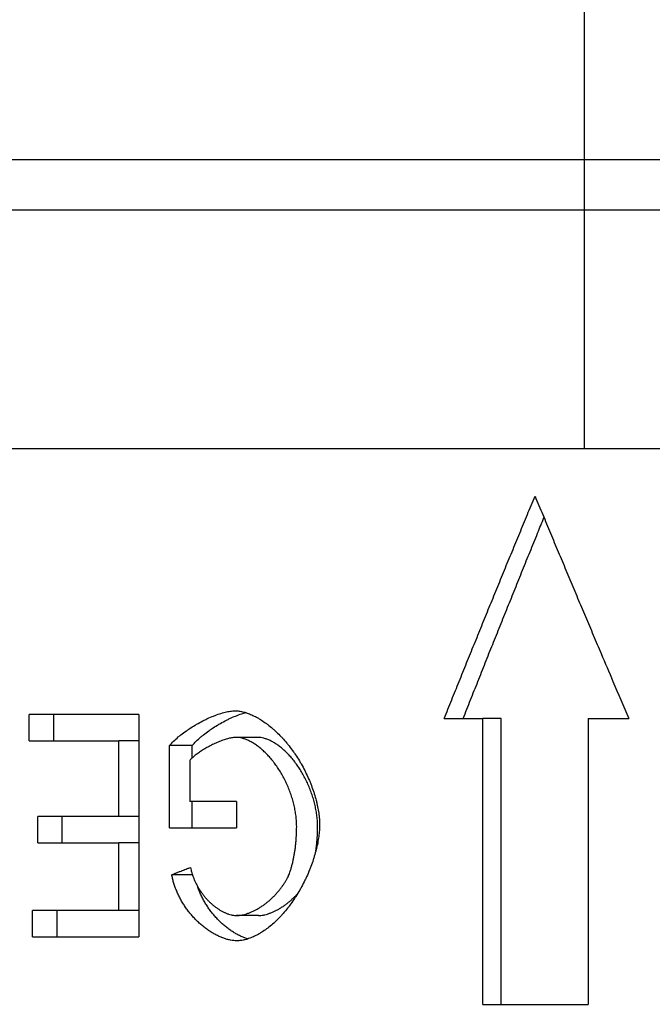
# Model space of a CAD drawing. Header units: millimetres. Extents: x 226749 to 325316, y -44191 to 40236.
# Tile 113 of 164: x 294122 to 294132, y 12167 to 12182. Entities that reach past the tile are written whole.
import ezdxf

# ---------------------------------------------------------------- set-up
doc = ezdxf.new("R2010")
doc.units = ezdxf.units.MM
doc.header["$LTSCALE"] = 100
doc.layers.add('K_URZĄDZENIA', color=4, linetype='Continuous')

# ---------------------------------------------------------------- blocks, each defined once
blk = doc.blocks.new('ZBIORNIK_RZUT')
at = {"layer": 'K_URZĄDZENIA'}
for p, q in [((149994.848, 96582.778), (149994.848, 96509.278)), ((149994.048, 96511.428), (149994.048, 96533.471)), ((150002.848, 96526.383), (150002.848, 96527.021)), ((150002.848, 96526.383), (150007.348, 96526.383)), ((150007.348, 96524.723), (150007.348, 96526.383)), ((150002.848, 96525.013), (150002.848, 96524.723)), ((150002.848, 96524.116), (150002.848, 96524.723)), ((150007.348, 96524.723), (150002.848, 96524.723)), ((150003.146, 96521.185), (150003.146, 96520.842)), ((150005.95, 96521.189), (150005.95, 96520.846)), ((150004.157, 96520.846), (150004.157, 96520.108)), ((150004.157, 96520.846), (150004.571, 96520.846)), ((150004.571, 96519.788), (150004.571, 96520.846)), ((150003.274, 96520.145), (150003.274, 96519.788)), ((150003.509, 96520.108), (150004.157, 96520.108)), ((150005.307, 96520.151), (150005.307, 96519.826)), ((150004.571, 96519.788), (150003.274, 96519.788)), ((150002.786, 96519.307), (150002.786, 96517.582)), ((150002.786, 96519.307), (150006.286, 96519.307)), ((150003.2, 96519.307), (150003.2, 96518.991)), ((150004.389, 96519.307), (150004.389, 96518.991)), ((150004.803, 96519.307), (150004.803, 96518.991)), ((150005.873, 96519.307), (150005.873, 96518.991)), ((150006.286, 96517.632), (150006.286, 96519.307)), ((150003.2, 96517.582), (150003.2, 96518.991)), ((150004.389, 96518.991), (150003.2, 96518.991)), ((150004.389, 96518.991), (150004.389, 96517.716)), ((150004.803, 96517.716), (150004.803, 96518.991)), ((150005.873, 96518.991), (150004.803, 96518.991)), ((150005.873, 96518.991), (150005.873, 96517.632)), ((150003.2, 96517.582), (150002.786, 96517.582)), ((150004.803, 96517.716), (150004.389, 96517.716)), ((150006.286, 96517.632), (150005.873, 96517.632))]:
    blk.add_line(p, q, dxfattribs=at)
for points, knots in [([(149999.348, 96525.545), (149999.445, 96525.586), (149999.542, 96525.626), (149999.639, 96525.667), (149999.736, 96525.707), (149999.834, 96525.747), (149999.931, 96525.788), (149999.979, 96525.808), (150000.028, 96525.829), (150000.077, 96525.849), (150000.174, 96525.89), (150000.271, 96525.93), (150000.368, 96525.971), (150000.417, 96525.991), (150000.466, 96526.012), (150000.514, 96526.032), (150000.611, 96526.073), (150000.709, 96526.114), (150000.806, 96526.155), (150000.854, 96526.175), (150000.903, 96526.196), (150000.952, 96526.216), (150001.049, 96526.257), (150001.146, 96526.298), (150001.243, 96526.339), (150001.292, 96526.36), (150001.341, 96526.38), (150001.389, 96526.401), (150001.486, 96526.442), (150001.584, 96526.483), (150001.681, 96526.524), (150001.729, 96526.545), (150001.778, 96526.565), (150001.827, 96526.586), (150001.973, 96526.648), (150002.118, 96526.71), (150002.264, 96526.772), (150002.459, 96526.855), (150002.653, 96526.938), (150002.848, 96527.021)], [0, 0, 0, 0, 0.0326093, 0.0326093, 0.0326093, 0.0652186, 0.0652186, 0.0652186, 0.0815233, 0.0815233, 0.0815233, 0.1141326, 0.1141326, 0.1141326, 0.1304373, 0.1304373, 0.1304373, 0.1630466, 0.1630466, 0.1630466, 0.1793513, 0.1793513, 0.1793513, 0.2119606, 0.2119606, 0.2119606, 0.2282653, 0.2282653, 0.2282653, 0.2608746, 0.2608746, 0.2608746, 0.2771793, 0.2771793, 0.2771793, 0.3260932, 0.3260932, 0.3260932, 0.3913119, 0.3913119, 0.3913119, 0.3913119]), ([(150002.848, 96524.414), (150002.75, 96524.453), (150002.653, 96524.491), (150002.556, 96524.53), (150002.459, 96524.568), (150002.361, 96524.607), (150002.264, 96524.646), (150002.216, 96524.665), (150002.167, 96524.685), (150002.118, 96524.704), (150002.021, 96524.743), (150001.924, 96524.782), (150001.827, 96524.82), (150001.778, 96524.84), (150001.729, 96524.859), (150001.681, 96524.879), (150001.584, 96524.918), (150001.486, 96524.957), (150001.389, 96524.996), (150001.341, 96525.015), (150001.292, 96525.035), (150001.243, 96525.054), (150001.146, 96525.094), (150001.049, 96525.133), (150000.952, 96525.172), (150000.903, 96525.192), (150000.854, 96525.211), (150000.806, 96525.231), (150000.709, 96525.27), (150000.611, 96525.309), (150000.514, 96525.349), (150000.466, 96525.368), (150000.417, 96525.388), (150000.368, 96525.408), (150000.271, 96525.447), (150000.174, 96525.487), (150000.077, 96525.526), (150000.028, 96525.546), (149999.979, 96525.566), (149999.931, 96525.586), (149999.849, 96525.619), (149999.767, 96525.652), (149999.685, 96525.686)], [0, 0, 0, 0, 0.0326093, 0.0326093, 0.0326093, 0.0652186, 0.0652186, 0.0652186, 0.0815233, 0.0815233, 0.0815233, 0.1141326, 0.1141326, 0.1141326, 0.1304373, 0.1304373, 0.1304373, 0.1630466, 0.1630466, 0.1630466, 0.1793513, 0.1793513, 0.1793513, 0.2119606, 0.2119606, 0.2119606, 0.2282653, 0.2282653, 0.2282653, 0.2608746, 0.2608746, 0.2608746, 0.2771793, 0.2771793, 0.2771793, 0.3097886, 0.3097886, 0.3097886, 0.3260932, 0.3260932, 0.3260932, 0.3535282, 0.3535282, 0.3535282, 0.3535282]), ([(150002.848, 96524.116), (150002.75, 96524.155), (150002.653, 96524.194), (150002.556, 96524.233), (150002.459, 96524.272), (150002.361, 96524.312), (150002.264, 96524.351), (150002.216, 96524.371), (150002.167, 96524.39), (150002.118, 96524.41), (150002.021, 96524.449), (150001.924, 96524.488), (150001.827, 96524.528), (150001.778, 96524.548), (150001.729, 96524.567), (150001.681, 96524.587), (150001.584, 96524.627), (150001.486, 96524.666), (150001.389, 96524.706), (150001.341, 96524.725), (150001.292, 96524.745), (150001.243, 96524.765), (150001.146, 96524.805), (150001.049, 96524.844), (150000.952, 96524.884), (150000.903, 96524.904), (150000.854, 96524.924), (150000.806, 96524.944), (150000.709, 96524.984), (150000.611, 96525.024), (150000.514, 96525.064), (150000.466, 96525.083), (150000.417, 96525.103), (150000.368, 96525.123), (150000.271, 96525.163), (150000.174, 96525.203), (150000.077, 96525.244), (150000.028, 96525.264), (149999.979, 96525.284), (149999.931, 96525.304), (149999.834, 96525.344), (149999.736, 96525.384), (149999.639, 96525.424), (149999.542, 96525.465), (149999.445, 96525.505), (149999.348, 96525.545)], [0, 0, 0, 0, 0.0326093, 0.0326093, 0.0326093, 0.0652186, 0.0652186, 0.0652186, 0.0815233, 0.0815233, 0.0815233, 0.1141326, 0.1141326, 0.1141326, 0.1304373, 0.1304373, 0.1304373, 0.1630466, 0.1630466, 0.1630466, 0.1793513, 0.1793513, 0.1793513, 0.2119606, 0.2119606, 0.2119606, 0.2282653, 0.2282653, 0.2282653, 0.2608746, 0.2608746, 0.2608746, 0.2771793, 0.2771793, 0.2771793, 0.3097886, 0.3097886, 0.3097886, 0.3260932, 0.3260932, 0.3260932, 0.3587026, 0.3587026, 0.3587026, 0.3913119, 0.3913119, 0.3913119, 0.3913119]), ([(150002.727, 96520.823), (150002.727, 96520.843), (150002.729, 96520.865), (150002.732, 96520.887), (150002.735, 96520.91), (150002.74, 96520.933), (150002.746, 96520.957), (150002.749, 96520.968), (150002.752, 96520.98), (150002.756, 96520.992), (150002.764, 96521.017), (150002.773, 96521.041), (150002.783, 96521.066), (150002.788, 96521.079), (150002.794, 96521.091), (150002.8, 96521.104), (150002.812, 96521.129), (150002.825, 96521.155), (150002.84, 96521.181), (150002.847, 96521.194), (150002.855, 96521.207), (150002.863, 96521.22), (150002.879, 96521.245), (150002.896, 96521.271), (150002.915, 96521.297), (150002.924, 96521.31), (150002.934, 96521.323), (150002.944, 96521.336), (150002.964, 96521.362), (150002.985, 96521.388), (150003.007, 96521.414), (150003.018, 96521.427), (150003.03, 96521.44), (150003.041, 96521.452), (150003.065, 96521.478), (150003.089, 96521.503), (150003.115, 96521.528), (150003.128, 96521.54), (150003.141, 96521.553), (150003.154, 96521.565), (150003.181, 96521.589), (150003.208, 96521.614), (150003.237, 96521.637), (150003.251, 96521.649), (150003.266, 96521.661), (150003.28, 96521.672), (150003.31, 96521.695), (150003.34, 96521.718), (150003.371, 96521.74), (150003.386, 96521.751), (150003.402, 96521.762), (150003.418, 96521.772), (150003.45, 96521.794), (150003.482, 96521.814), (150003.515, 96521.834), (150003.531, 96521.844), (150003.548, 96521.854), (150003.564, 96521.864), (150003.598, 96521.883), (150003.632, 96521.901), (150003.666, 96521.919), (150003.683, 96521.927), (150003.7, 96521.936), (150003.718, 96521.944), (150003.752, 96521.961), (150003.787, 96521.977), (150003.822, 96521.992), (150003.839, 96521.999), (150003.857, 96522.006), (150003.875, 96522.013), (150003.91, 96522.027), (150003.945, 96522.04), (150003.98, 96522.052), (150003.997, 96522.058), (150004.015, 96522.064), (150004.032, 96522.069), (150004.067, 96522.08), (150004.102, 96522.09), (150004.136, 96522.099), (150004.153, 96522.103), (150004.171, 96522.107), (150004.187, 96522.111), (150004.221, 96522.119), (150004.255, 96522.126), (150004.288, 96522.131), (150004.304, 96522.134), (150004.321, 96522.137), (150004.337, 96522.139), (150004.369, 96522.144), (150004.401, 96522.147), (150004.431, 96522.149), (150004.462, 96522.151), (150004.492, 96522.153), (150004.52, 96522.153)], [0, 0, 0, 0, 0.041667, 0.041667, 0.041667, 0.083333, 0.083333, 0.083333, 0.104167, 0.104167, 0.104167, 0.145833, 0.145833, 0.145833, 0.166667, 0.166667, 0.166667, 0.208333, 0.208333, 0.208333, 0.229167, 0.229167, 0.229167, 0.270833, 0.270833, 0.270833, 0.291667, 0.291667, 0.291667, 0.333333, 0.333333, 0.333333, 0.354167, 0.354167, 0.354167, 0.395833, 0.395833, 0.395833, 0.416667, 0.416667, 0.416667, 0.458333, 0.458333, 0.458333, 0.479167, 0.479167, 0.479167, 0.520833, 0.520833, 0.520833, 0.541667, 0.541667, 0.541667, 0.583333, 0.583333, 0.583333, 0.604167, 0.604167, 0.604167, 0.645833, 0.645833, 0.645833, 0.666667, 0.666667, 0.666667, 0.708333, 0.708333, 0.708333, 0.729167, 0.729167, 0.729167, 0.770833, 0.770833, 0.770833, 0.791667, 0.791667, 0.791667, 0.833333, 0.833333, 0.833333, 0.854167, 0.854167, 0.854167, 0.895833, 0.895833, 0.895833, 0.916667, 0.916667, 0.916667, 0.958333, 0.958333, 0.958333, 1, 1, 1, 1]), ([(150004.549, 96522.121), (150004.524, 96522.121), (150004.497, 96522.121), (150004.47, 96522.119), (150004.443, 96522.117), (150004.416, 96522.115), (150004.388, 96522.111), (150004.374, 96522.11), (150004.36, 96522.108), (150004.346, 96522.106), (150004.318, 96522.102), (150004.29, 96522.097), (150004.262, 96522.091), (150004.248, 96522.088), (150004.234, 96522.085), (150004.219, 96522.082), (150004.191, 96522.076), (150004.163, 96522.069), (150004.134, 96522.061), (150004.12, 96522.057), (150004.106, 96522.053), (150004.092, 96522.048), (150004.063, 96522.04), (150004.035, 96522.03), (150004.007, 96522.02), (150003.993, 96522.015), (150003.979, 96522.01), (150003.966, 96522.004), (150003.938, 96521.994), (150003.911, 96521.982), (150003.883, 96521.97), (150003.87, 96521.964), (150003.857, 96521.958), (150003.843, 96521.952), (150003.817, 96521.939), (150003.79, 96521.926), (150003.765, 96521.912), (150003.752, 96521.905), (150003.739, 96521.898), (150003.726, 96521.891), (150003.701, 96521.877), (150003.676, 96521.862), (150003.652, 96521.847), (150003.64, 96521.839), (150003.628, 96521.831), (150003.617, 96521.824), (150003.593, 96521.808), (150003.571, 96521.792), (150003.549, 96521.775), (150003.537, 96521.767), (150003.527, 96521.759), (150003.516, 96521.75), (150003.495, 96521.734), (150003.474, 96521.716), (150003.454, 96521.699), (150003.445, 96521.69), (150003.435, 96521.681), (150003.425, 96521.673), (150003.407, 96521.655), (150003.388, 96521.637), (150003.371, 96521.619), (150003.363, 96521.61), (150003.354, 96521.601), (150003.346, 96521.592), (150003.33, 96521.574), (150003.315, 96521.556), (150003.3, 96521.538), (150003.293, 96521.528), (150003.286, 96521.519), (150003.279, 96521.51), (150003.266, 96521.492), (150003.253, 96521.474), (150003.242, 96521.456), (150003.236, 96521.447), (150003.231, 96521.438), (150003.225, 96521.429), (150003.215, 96521.411), (150003.205, 96521.393), (150003.197, 96521.375), (150003.193, 96521.367), (150003.189, 96521.358), (150003.185, 96521.349), (150003.178, 96521.332), (150003.171, 96521.315), (150003.166, 96521.299), (150003.163, 96521.291), (150003.161, 96521.282), (150003.159, 96521.274), (150003.155, 96521.258), (150003.152, 96521.243), (150003.149, 96521.228), (150003.147, 96521.213), (150003.146, 96521.198), (150003.146, 96521.185)], [0, 0, 0, 0, 0.041667, 0.041667, 0.041667, 0.083333, 0.083333, 0.083333, 0.104167, 0.104167, 0.104167, 0.145833, 0.145833, 0.145833, 0.166667, 0.166667, 0.166667, 0.208333, 0.208333, 0.208333, 0.229167, 0.229167, 0.229167, 0.270833, 0.270833, 0.270833, 0.291667, 0.291667, 0.291667, 0.333333, 0.333333, 0.333333, 0.354167, 0.354167, 0.354167, 0.395833, 0.395833, 0.395833, 0.416667, 0.416667, 0.416667, 0.458333, 0.458333, 0.458333, 0.479167, 0.479167, 0.479167, 0.520833, 0.520833, 0.520833, 0.541667, 0.541667, 0.541667, 0.583333, 0.583333, 0.583333, 0.604167, 0.604167, 0.604167, 0.645833, 0.645833, 0.645833, 0.666667, 0.666667, 0.666667, 0.708333, 0.708333, 0.708333, 0.729167, 0.729167, 0.729167, 0.770833, 0.770833, 0.770833, 0.791667, 0.791667, 0.791667, 0.833333, 0.833333, 0.833333, 0.854167, 0.854167, 0.854167, 0.895833, 0.895833, 0.895833, 0.916667, 0.916667, 0.916667, 0.958333, 0.958333, 0.958333, 1, 1, 1, 1]), ([(150004.52, 96522.153), (150004.549, 96522.153), (150004.578, 96522.151), (150004.609, 96522.149), (150004.64, 96522.147), (150004.672, 96522.144), (150004.705, 96522.139), (150004.721, 96522.137), (150004.737, 96522.134), (150004.754, 96522.132), (150004.788, 96522.126), (150004.822, 96522.12), (150004.857, 96522.112), (150004.874, 96522.108), (150004.892, 96522.104), (150004.909, 96522.1), (150004.944, 96522.091), (150004.98, 96522.081), (150005.016, 96522.07), (150005.034, 96522.065), (150005.052, 96522.059), (150005.07, 96522.054), (150005.106, 96522.042), (150005.142, 96522.029), (150005.178, 96522.016), (150005.196, 96522.009), (150005.214, 96522.002), (150005.232, 96521.995), (150005.268, 96521.98), (150005.304, 96521.965), (150005.34, 96521.948), (150005.358, 96521.94), (150005.375, 96521.932), (150005.393, 96521.923), (150005.428, 96521.906), (150005.463, 96521.888), (150005.497, 96521.87), (150005.515, 96521.86), (150005.532, 96521.851), (150005.549, 96521.841), (150005.582, 96521.822), (150005.616, 96521.802), (150005.648, 96521.781), (150005.664, 96521.771), (150005.681, 96521.76), (150005.696, 96521.749), (150005.728, 96521.728), (150005.759, 96521.706), (150005.789, 96521.684), (150005.804, 96521.672), (150005.819, 96521.661), (150005.834, 96521.649), (150005.863, 96521.626), (150005.891, 96521.603), (150005.918, 96521.579), (150005.932, 96521.567), (150005.945, 96521.555), (150005.958, 96521.543), (150005.984, 96521.519), (150006.009, 96521.494), (150006.033, 96521.47), (150006.045, 96521.457), (150006.056, 96521.445), (150006.068, 96521.432), (150006.09, 96521.407), (150006.112, 96521.382), (150006.132, 96521.356), (150006.142, 96521.344), (150006.152, 96521.331), (150006.161, 96521.318), (150006.18, 96521.293), (150006.197, 96521.268), (150006.213, 96521.242), (150006.221, 96521.229), (150006.229, 96521.217), (150006.236, 96521.204), (150006.251, 96521.179), (150006.264, 96521.154), (150006.276, 96521.129), (150006.282, 96521.116), (150006.288, 96521.104), (150006.293, 96521.091), (150006.303, 96521.067), (150006.312, 96521.042), (150006.32, 96521.018), (150006.323, 96521.006), (150006.327, 96520.994), (150006.33, 96520.983), (150006.336, 96520.959), (150006.34, 96520.936), (150006.343, 96520.913), (150006.346, 96520.891), (150006.348, 96520.869), (150006.348, 96520.848)], [0, 0, 0, 0, 0.041667, 0.041667, 0.041667, 0.083333, 0.083333, 0.083333, 0.104167, 0.104167, 0.104167, 0.145833, 0.145833, 0.145833, 0.166667, 0.166667, 0.166667, 0.208333, 0.208333, 0.208333, 0.229167, 0.229167, 0.229167, 0.270833, 0.270833, 0.270833, 0.291667, 0.291667, 0.291667, 0.333333, 0.333333, 0.333333, 0.354167, 0.354167, 0.354167, 0.395833, 0.395833, 0.395833, 0.416667, 0.416667, 0.416667, 0.458333, 0.458333, 0.458333, 0.479167, 0.479167, 0.479167, 0.520833, 0.520833, 0.520833, 0.541667, 0.541667, 0.541667, 0.583333, 0.583333, 0.583333, 0.604167, 0.604167, 0.604167, 0.645833, 0.645833, 0.645833, 0.666667, 0.666667, 0.666667, 0.708333, 0.708333, 0.708333, 0.729167, 0.729167, 0.729167, 0.770833, 0.770833, 0.770833, 0.791667, 0.791667, 0.791667, 0.833333, 0.833333, 0.833333, 0.854167, 0.854167, 0.854167, 0.895833, 0.895833, 0.895833, 0.916667, 0.916667, 0.916667, 0.958333, 0.958333, 0.958333, 1, 1, 1, 1]), ([(150004.929, 96522.095), (150004.915, 96522.097), (150004.9, 96522.099), (150004.886, 96522.101), (150004.876, 96522.102), (150004.866, 96522.103), (150004.856, 96522.104), (150004.836, 96522.106), (150004.816, 96522.109), (150004.796, 96522.11), (150004.786, 96522.111), (150004.776, 96522.112), (150004.766, 96522.113), (150004.736, 96522.115), (150004.705, 96522.117), (150004.674, 96522.119), (150004.633, 96522.12), (150004.592, 96522.121), (150004.549, 96522.121)], [0.4801606, 0.4801606, 0.4801606, 0.4801606, 0.5416667, 0.5416667, 0.5416667, 0.5833333, 0.5833333, 0.5833333, 0.6666667, 0.6666667, 0.6666667, 0.7083333, 0.7083333, 0.7083333, 0.8333333, 0.8333333, 0.8333333, 1, 1, 1, 1]), ([(150004.549, 96521.792), (150004.524, 96521.792), (150004.497, 96521.791), (150004.47, 96521.789), (150004.443, 96521.787), (150004.416, 96521.785), (150004.388, 96521.782), (150004.374, 96521.78), (150004.36, 96521.778), (150004.346, 96521.776), (150004.318, 96521.772), (150004.29, 96521.767), (150004.262, 96521.761), (150004.248, 96521.758), (150004.234, 96521.755), (150004.219, 96521.752), (150004.191, 96521.745), (150004.163, 96521.738), (150004.134, 96521.73), (150004.12, 96521.726), (150004.106, 96521.722), (150004.092, 96521.717), (150004.063, 96521.709), (150004.035, 96521.699), (150004.007, 96521.689), (150003.993, 96521.684), (150003.979, 96521.679), (150003.966, 96521.673), (150003.938, 96521.662), (150003.911, 96521.651), (150003.883, 96521.638), (150003.87, 96521.632), (150003.857, 96521.626), (150003.843, 96521.62), (150003.817, 96521.607), (150003.79, 96521.594), (150003.765, 96521.58), (150003.752, 96521.573), (150003.739, 96521.566), (150003.726, 96521.558), (150003.701, 96521.544), (150003.676, 96521.529), (150003.652, 96521.513), (150003.64, 96521.506), (150003.628, 96521.498), (150003.617, 96521.49), (150003.593, 96521.474), (150003.571, 96521.458), (150003.549, 96521.441), (150003.537, 96521.432), (150003.527, 96521.424), (150003.516, 96521.415), (150003.495, 96521.398), (150003.474, 96521.381), (150003.454, 96521.363), (150003.445, 96521.355), (150003.435, 96521.346), (150003.425, 96521.337), (150003.407, 96521.319), (150003.388, 96521.301), (150003.371, 96521.282), (150003.363, 96521.273), (150003.354, 96521.264), (150003.346, 96521.255), (150003.33, 96521.237), (150003.315, 96521.218), (150003.3, 96521.2), (150003.293, 96521.19), (150003.286, 96521.181), (150003.279, 96521.172), (150003.266, 96521.154), (150003.253, 96521.135), (150003.242, 96521.117), (150003.236, 96521.108), (150003.231, 96521.098), (150003.225, 96521.089), (150003.215, 96521.071), (150003.205, 96521.053), (150003.197, 96521.035), (150003.193, 96521.027), (150003.189, 96521.018), (150003.185, 96521.009), (150003.178, 96520.992), (150003.171, 96520.974), (150003.166, 96520.958), (150003.163, 96520.949), (150003.161, 96520.941), (150003.159, 96520.933), (150003.155, 96520.917), (150003.152, 96520.901), (150003.149, 96520.886), (150003.147, 96520.871), (150003.146, 96520.856), (150003.146, 96520.842)], [0, 0, 0, 0, 0.041667, 0.041667, 0.041667, 0.083333, 0.083333, 0.083333, 0.104167, 0.104167, 0.104167, 0.145833, 0.145833, 0.145833, 0.166667, 0.166667, 0.166667, 0.208333, 0.208333, 0.208333, 0.229167, 0.229167, 0.229167, 0.270833, 0.270833, 0.270833, 0.291667, 0.291667, 0.291667, 0.333333, 0.333333, 0.333333, 0.354167, 0.354167, 0.354167, 0.395833, 0.395833, 0.395833, 0.416667, 0.416667, 0.416667, 0.458333, 0.458333, 0.458333, 0.479167, 0.479167, 0.479167, 0.520833, 0.520833, 0.520833, 0.541667, 0.541667, 0.541667, 0.583333, 0.583333, 0.583333, 0.604167, 0.604167, 0.604167, 0.645833, 0.645833, 0.645833, 0.666667, 0.666667, 0.666667, 0.708333, 0.708333, 0.708333, 0.729167, 0.729167, 0.729167, 0.770833, 0.770833, 0.770833, 0.791667, 0.791667, 0.791667, 0.833333, 0.833333, 0.833333, 0.854167, 0.854167, 0.854167, 0.895833, 0.895833, 0.895833, 0.916667, 0.916667, 0.916667, 0.958333, 0.958333, 0.958333, 1, 1, 1, 1]), ([(150005.254, 96521.692), (150005.236, 96521.697), (150005.217, 96521.702), (150005.199, 96521.707), (150005.181, 96521.713), (150005.162, 96521.717), (150005.144, 96521.722), (150005.134, 96521.724), (150005.125, 96521.727), (150005.116, 96521.729), (150005.097, 96521.733), (150005.078, 96521.737), (150005.059, 96521.741), (150005.05, 96521.743), (150005.04, 96521.745), (150005.031, 96521.747), (150005.012, 96521.751), (150004.993, 96521.754), (150004.973, 96521.758), (150004.964, 96521.759), (150004.954, 96521.761), (150004.944, 96521.762), (150004.925, 96521.765), (150004.905, 96521.768), (150004.886, 96521.771), (150004.876, 96521.772), (150004.866, 96521.773), (150004.856, 96521.774), (150004.836, 96521.777), (150004.816, 96521.779), (150004.796, 96521.78), (150004.786, 96521.781), (150004.776, 96521.782), (150004.766, 96521.783), (150004.736, 96521.786), (150004.705, 96521.787), (150004.674, 96521.789), (150004.633, 96521.791), (150004.592, 96521.792), (150004.549, 96521.792)], [0, 0, 0, 0, 0.083333, 0.083333, 0.083333, 0.166667, 0.166667, 0.166667, 0.208333, 0.208333, 0.208333, 0.291667, 0.291667, 0.291667, 0.333333, 0.333333, 0.333333, 0.416667, 0.416667, 0.416667, 0.458333, 0.458333, 0.458333, 0.541667, 0.541667, 0.541667, 0.583333, 0.583333, 0.583333, 0.666667, 0.666667, 0.666667, 0.708333, 0.708333, 0.708333, 0.833333, 0.833333, 0.833333, 1, 1, 1, 1]), ([(150005.95, 96521.189), (150005.95, 96521.201), (150005.949, 96521.214), (150005.948, 96521.228), (150005.947, 96521.241), (150005.945, 96521.255), (150005.942, 96521.269), (150005.941, 96521.275), (150005.939, 96521.282), (150005.938, 96521.29), (150005.935, 96521.304), (150005.931, 96521.318), (150005.926, 96521.333), (150005.924, 96521.34), (150005.922, 96521.347), (150005.919, 96521.354), (150005.914, 96521.369), (150005.909, 96521.384), (150005.903, 96521.399), (150005.9, 96521.406), (150005.897, 96521.414), (150005.893, 96521.421), (150005.887, 96521.436), (150005.879, 96521.451), (150005.872, 96521.466), (150005.868, 96521.473), (150005.864, 96521.481), (150005.86, 96521.488), (150005.852, 96521.503), (150005.843, 96521.518), (150005.834, 96521.533), (150005.83, 96521.54), (150005.825, 96521.548), (150005.82, 96521.555), (150005.811, 96521.57), (150005.801, 96521.584), (150005.791, 96521.599), (150005.786, 96521.606), (150005.78, 96521.613), (150005.775, 96521.62), (150005.764, 96521.634), (150005.753, 96521.648), (150005.742, 96521.662), (150005.736, 96521.669), (150005.731, 96521.676), (150005.725, 96521.683), (150005.713, 96521.697), (150005.701, 96521.71), (150005.689, 96521.723), (150005.683, 96521.73), (150005.677, 96521.736), (150005.671, 96521.743), (150005.658, 96521.756), (150005.646, 96521.768), (150005.633, 96521.78), (150005.626, 96521.786), (150005.62, 96521.792), (150005.613, 96521.798), (150005.609, 96521.803), (150005.604, 96521.807), (150005.599, 96521.811)], [0, 0, 0, 0, 0.0416667, 0.0416667, 0.0416667, 0.0833333, 0.0833333, 0.0833333, 0.1041667, 0.1041667, 0.1041667, 0.1458333, 0.1458333, 0.1458333, 0.1666667, 0.1666667, 0.1666667, 0.2083333, 0.2083333, 0.2083333, 0.2291667, 0.2291667, 0.2291667, 0.2708333, 0.2708333, 0.2708333, 0.2916667, 0.2916667, 0.2916667, 0.3333333, 0.3333333, 0.3333333, 0.3541667, 0.3541667, 0.3541667, 0.3958333, 0.3958333, 0.3958333, 0.4166667, 0.4166667, 0.4166667, 0.4583333, 0.4583333, 0.4583333, 0.4791667, 0.4791667, 0.4791667, 0.5208333, 0.5208333, 0.5208333, 0.5416667, 0.5416667, 0.5416667, 0.5833333, 0.5833333, 0.5833333, 0.6041667, 0.6041667, 0.6041667, 0.6196385, 0.6196385, 0.6196385, 0.6196385]), ([(150005.95, 96520.846), (150005.95, 96520.859), (150005.949, 96520.872), (150005.948, 96520.886), (150005.947, 96520.899), (150005.945, 96520.913), (150005.942, 96520.927), (150005.941, 96520.934), (150005.939, 96520.941), (150005.938, 96520.948), (150005.935, 96520.963), (150005.931, 96520.977), (150005.926, 96520.992), (150005.924, 96520.999), (150005.922, 96521.007), (150005.919, 96521.014), (150005.914, 96521.029), (150005.909, 96521.044), (150005.903, 96521.059), (150005.9, 96521.067), (150005.897, 96521.074), (150005.893, 96521.082), (150005.887, 96521.097), (150005.879, 96521.112), (150005.872, 96521.127), (150005.868, 96521.135), (150005.864, 96521.142), (150005.86, 96521.15), (150005.852, 96521.165), (150005.843, 96521.18), (150005.834, 96521.195), (150005.83, 96521.202), (150005.825, 96521.21), (150005.82, 96521.217), (150005.811, 96521.232), (150005.801, 96521.247), (150005.791, 96521.262), (150005.786, 96521.269), (150005.78, 96521.276), (150005.775, 96521.283), (150005.764, 96521.298), (150005.753, 96521.312), (150005.742, 96521.326), (150005.736, 96521.333), (150005.731, 96521.34), (150005.725, 96521.347), (150005.713, 96521.361), (150005.701, 96521.375), (150005.689, 96521.388), (150005.683, 96521.395), (150005.677, 96521.401), (150005.671, 96521.408), (150005.658, 96521.421), (150005.646, 96521.433), (150005.633, 96521.446), (150005.626, 96521.452), (150005.62, 96521.458), (150005.613, 96521.464), (150005.6, 96521.476), (150005.587, 96521.488), (150005.574, 96521.499), (150005.568, 96521.505), (150005.561, 96521.511), (150005.554, 96521.516), (150005.541, 96521.527), (150005.528, 96521.537), (150005.514, 96521.548), (150005.508, 96521.553), (150005.501, 96521.558), (150005.494, 96521.562), (150005.481, 96521.572), (150005.468, 96521.581), (150005.454, 96521.59), (150005.448, 96521.595), (150005.441, 96521.599), (150005.435, 96521.603), (150005.421, 96521.611), (150005.408, 96521.619), (150005.395, 96521.627), (150005.389, 96521.63), (150005.383, 96521.634), (150005.376, 96521.637), (150005.364, 96521.644), (150005.351, 96521.651), (150005.339, 96521.657), (150005.333, 96521.66), (150005.327, 96521.663), (150005.321, 96521.665), (150005.309, 96521.671), (150005.297, 96521.676), (150005.286, 96521.68), (150005.275, 96521.684), (150005.264, 96521.688), (150005.254, 96521.692)], [0, 0, 0, 0, 0.041667, 0.041667, 0.041667, 0.083333, 0.083333, 0.083333, 0.104167, 0.104167, 0.104167, 0.145833, 0.145833, 0.145833, 0.166667, 0.166667, 0.166667, 0.208333, 0.208333, 0.208333, 0.229167, 0.229167, 0.229167, 0.270833, 0.270833, 0.270833, 0.291667, 0.291667, 0.291667, 0.333333, 0.333333, 0.333333, 0.354167, 0.354167, 0.354167, 0.395833, 0.395833, 0.395833, 0.416667, 0.416667, 0.416667, 0.458333, 0.458333, 0.458333, 0.479167, 0.479167, 0.479167, 0.520833, 0.520833, 0.520833, 0.541667, 0.541667, 0.541667, 0.583333, 0.583333, 0.583333, 0.604167, 0.604167, 0.604167, 0.645833, 0.645833, 0.645833, 0.666667, 0.666667, 0.666667, 0.708333, 0.708333, 0.708333, 0.729167, 0.729167, 0.729167, 0.770833, 0.770833, 0.770833, 0.791667, 0.791667, 0.791667, 0.833333, 0.833333, 0.833333, 0.854167, 0.854167, 0.854167, 0.895833, 0.895833, 0.895833, 0.916667, 0.916667, 0.916667, 0.958333, 0.958333, 0.958333, 1, 1, 1, 1]), ([(150003.274, 96520.145), (150003.252, 96520.165), (150003.229, 96520.186), (150003.206, 96520.21), (150003.184, 96520.233), (150003.161, 96520.257), (150003.139, 96520.283), (150003.128, 96520.296), (150003.117, 96520.31), (150003.106, 96520.323), (150003.085, 96520.351), (150003.063, 96520.379), (150003.042, 96520.408), (150003.032, 96520.423), (150003.022, 96520.438), (150003.012, 96520.453), (150002.991, 96520.483), (150002.972, 96520.514), (150002.953, 96520.545), (150002.943, 96520.561), (150002.934, 96520.576), (150002.925, 96520.592), (150002.907, 96520.624), (150002.89, 96520.656), (150002.874, 96520.688), (150002.866, 96520.704), (150002.858, 96520.72), (150002.85, 96520.736), (150002.835, 96520.768), (150002.821, 96520.799), (150002.809, 96520.831), (150002.802, 96520.846), (150002.796, 96520.862), (150002.791, 96520.877), (150002.779, 96520.908), (150002.769, 96520.938), (150002.761, 96520.968), (150002.759, 96520.975), (150002.757, 96520.982), (150002.755, 96520.989)], [0, 0, 0, 0, 0.0833333, 0.0833333, 0.0833333, 0.1666667, 0.1666667, 0.1666667, 0.2083333, 0.2083333, 0.2083333, 0.2916667, 0.2916667, 0.2916667, 0.3333333, 0.3333333, 0.3333333, 0.4166667, 0.4166667, 0.4166667, 0.4583333, 0.4583333, 0.4583333, 0.5416667, 0.5416667, 0.5416667, 0.5833333, 0.5833333, 0.5833333, 0.6666667, 0.6666667, 0.6666667, 0.7083333, 0.7083333, 0.7083333, 0.7916667, 0.7916667, 0.7916667, 0.811731, 0.811731, 0.811731, 0.811731]), ([(150006.319, 96521.021), (150006.318, 96521.019), (150006.318, 96521.017), (150006.317, 96521.015), (150006.314, 96521.006), (150006.311, 96520.997), (150006.308, 96520.988), (150006.301, 96520.97), (150006.294, 96520.952), (150006.286, 96520.933), (150006.282, 96520.924), (150006.278, 96520.915), (150006.273, 96520.906), (150006.264, 96520.887), (150006.255, 96520.869), (150006.245, 96520.85), (150006.24, 96520.841), (150006.234, 96520.832), (150006.229, 96520.822), (150006.218, 96520.804), (150006.206, 96520.786), (150006.194, 96520.767), (150006.188, 96520.758), (150006.182, 96520.749), (150006.175, 96520.74), (150006.163, 96520.722), (150006.149, 96520.704), (150006.135, 96520.686), (150006.128, 96520.677), (150006.121, 96520.668), (150006.113, 96520.659), (150006.099, 96520.642), (150006.084, 96520.625), (150006.068, 96520.608), (150006.06, 96520.599), (150006.052, 96520.591), (150006.044, 96520.582), (150006.028, 96520.566), (150006.011, 96520.549), (150005.994, 96520.533), (150005.985, 96520.525), (150005.976, 96520.518), (150005.967, 96520.51), (150005.95, 96520.494), (150005.932, 96520.479), (150005.913, 96520.464), (150005.904, 96520.457), (150005.895, 96520.45), (150005.885, 96520.443), (150005.866, 96520.428), (150005.847, 96520.414), (150005.828, 96520.401), (150005.818, 96520.394), (150005.808, 96520.388), (150005.798, 96520.381), (150005.779, 96520.369), (150005.759, 96520.356), (150005.738, 96520.344), (150005.728, 96520.339), (150005.718, 96520.333), (150005.708, 96520.327), (150005.688, 96520.316), (150005.667, 96520.305), (150005.646, 96520.295), (150005.636, 96520.29), (150005.626, 96520.285), (150005.615, 96520.28), (150005.595, 96520.271), (150005.574, 96520.262), (150005.553, 96520.253), (150005.542, 96520.249), (150005.532, 96520.245), (150005.522, 96520.241), (150005.509, 96520.237), (150005.496, 96520.232), (150005.483, 96520.228)], [0.1413833, 0.1413833, 0.1413833, 0.1413833, 0.1458333, 0.1458333, 0.1458333, 0.1666667, 0.1666667, 0.1666667, 0.2083333, 0.2083333, 0.2083333, 0.2291667, 0.2291667, 0.2291667, 0.2708333, 0.2708333, 0.2708333, 0.2916667, 0.2916667, 0.2916667, 0.3333333, 0.3333333, 0.3333333, 0.3541667, 0.3541667, 0.3541667, 0.3958333, 0.3958333, 0.3958333, 0.4166667, 0.4166667, 0.4166667, 0.4583333, 0.4583333, 0.4583333, 0.4791667, 0.4791667, 0.4791667, 0.5208333, 0.5208333, 0.5208333, 0.5416667, 0.5416667, 0.5416667, 0.5833333, 0.5833333, 0.5833333, 0.6041667, 0.6041667, 0.6041667, 0.6458333, 0.6458333, 0.6458333, 0.6666667, 0.6666667, 0.6666667, 0.7083333, 0.7083333, 0.7083333, 0.7291667, 0.7291667, 0.7291667, 0.7708333, 0.7708333, 0.7708333, 0.7916667, 0.7916667, 0.7916667, 0.8333333, 0.8333333, 0.8333333, 0.8541667, 0.8541667, 0.8541667, 0.8797004, 0.8797004, 0.8797004, 0.8797004]), ([(150003.146, 96520.842), (150003.146, 96520.824), (150003.148, 96520.804), (150003.151, 96520.783), (150003.154, 96520.763), (150003.158, 96520.741), (150003.164, 96520.718), (150003.167, 96520.707), (150003.17, 96520.696), (150003.173, 96520.684), (150003.18, 96520.661), (150003.188, 96520.637), (150003.197, 96520.613), (150003.202, 96520.601), (150003.206, 96520.589), (150003.211, 96520.577), (150003.221, 96520.552), (150003.232, 96520.528), (150003.243, 96520.503), (150003.249, 96520.491), (150003.254, 96520.479), (150003.26, 96520.467), (150003.272, 96520.443), (150003.285, 96520.419), (150003.298, 96520.395), (150003.304, 96520.384), (150003.31, 96520.372), (150003.317, 96520.361), (150003.33, 96520.338), (150003.343, 96520.316), (150003.357, 96520.295), (150003.364, 96520.284), (150003.37, 96520.274), (150003.377, 96520.264), (150003.391, 96520.244), (150003.404, 96520.225), (150003.417, 96520.208), (150003.424, 96520.199), (150003.43, 96520.191), (150003.437, 96520.183), (150003.45, 96520.167), (150003.462, 96520.152), (150003.474, 96520.14), (150003.487, 96520.127), (150003.498, 96520.116), (150003.509, 96520.108)], [0, 0, 0, 0, 0.083333, 0.083333, 0.083333, 0.166667, 0.166667, 0.166667, 0.208333, 0.208333, 0.208333, 0.291667, 0.291667, 0.291667, 0.333333, 0.333333, 0.333333, 0.416667, 0.416667, 0.416667, 0.458333, 0.458333, 0.458333, 0.541667, 0.541667, 0.541667, 0.583333, 0.583333, 0.583333, 0.666667, 0.666667, 0.666667, 0.708333, 0.708333, 0.708333, 0.791667, 0.791667, 0.791667, 0.833333, 0.833333, 0.833333, 0.916667, 0.916667, 0.916667, 1, 1, 1, 1]), ([(150005.192, 96520.119), (150005.207, 96520.122), (150005.222, 96520.126), (150005.237, 96520.13), (150005.252, 96520.134), (150005.267, 96520.138), (150005.283, 96520.143), (150005.29, 96520.145), (150005.298, 96520.147), (150005.305, 96520.15), (150005.321, 96520.155), (150005.336, 96520.161), (150005.351, 96520.166), (150005.359, 96520.169), (150005.366, 96520.172), (150005.374, 96520.175), (150005.389, 96520.182), (150005.404, 96520.188), (150005.419, 96520.195), (150005.427, 96520.199), (150005.434, 96520.203), (150005.442, 96520.206), (150005.457, 96520.214), (150005.472, 96520.221), (150005.487, 96520.23), (150005.494, 96520.234), (150005.501, 96520.238), (150005.509, 96520.242), (150005.523, 96520.251), (150005.538, 96520.26), (150005.552, 96520.269), (150005.559, 96520.273), (150005.566, 96520.278), (150005.573, 96520.283), (150005.587, 96520.292), (150005.601, 96520.302), (150005.615, 96520.313), (150005.621, 96520.318), (150005.628, 96520.323), (150005.635, 96520.328), (150005.648, 96520.339), (150005.661, 96520.35), (150005.674, 96520.361), (150005.68, 96520.366), (150005.686, 96520.372), (150005.693, 96520.378), (150005.705, 96520.389), (150005.717, 96520.401), (150005.729, 96520.413), (150005.735, 96520.419), (150005.74, 96520.425), (150005.746, 96520.431), (150005.757, 96520.443), (150005.768, 96520.455), (150005.779, 96520.468), (150005.784, 96520.474), (150005.79, 96520.48), (150005.795, 96520.487), (150005.805, 96520.499), (150005.815, 96520.512), (150005.824, 96520.525), (150005.829, 96520.532), (150005.833, 96520.538), (150005.838, 96520.545), (150005.847, 96520.558), (150005.855, 96520.571), (150005.863, 96520.584), (150005.867, 96520.591), (150005.871, 96520.597), (150005.874, 96520.604), (150005.882, 96520.617), (150005.889, 96520.63), (150005.895, 96520.643), (150005.898, 96520.65), (150005.902, 96520.657), (150005.904, 96520.663), (150005.91, 96520.676), (150005.916, 96520.689), (150005.921, 96520.702), (150005.923, 96520.709), (150005.925, 96520.715), (150005.927, 96520.721), (150005.932, 96520.734), (150005.935, 96520.747), (150005.938, 96520.759), (150005.94, 96520.765), (150005.941, 96520.771), (150005.942, 96520.777), (150005.945, 96520.789), (150005.947, 96520.801), (150005.948, 96520.813), (150005.949, 96520.824), (150005.95, 96520.835), (150005.95, 96520.846)], [0, 0, 0, 0, 0.041667, 0.041667, 0.041667, 0.083333, 0.083333, 0.083333, 0.104167, 0.104167, 0.104167, 0.145833, 0.145833, 0.145833, 0.166667, 0.166667, 0.166667, 0.208333, 0.208333, 0.208333, 0.229167, 0.229167, 0.229167, 0.270833, 0.270833, 0.270833, 0.291667, 0.291667, 0.291667, 0.333333, 0.333333, 0.333333, 0.354167, 0.354167, 0.354167, 0.395833, 0.395833, 0.395833, 0.416667, 0.416667, 0.416667, 0.458333, 0.458333, 0.458333, 0.479167, 0.479167, 0.479167, 0.520833, 0.520833, 0.520833, 0.541667, 0.541667, 0.541667, 0.583333, 0.583333, 0.583333, 0.604167, 0.604167, 0.604167, 0.645833, 0.645833, 0.645833, 0.666667, 0.666667, 0.666667, 0.708333, 0.708333, 0.708333, 0.729167, 0.729167, 0.729167, 0.770833, 0.770833, 0.770833, 0.791667, 0.791667, 0.791667, 0.833333, 0.833333, 0.833333, 0.854167, 0.854167, 0.854167, 0.895833, 0.895833, 0.895833, 0.916667, 0.916667, 0.916667, 0.958333, 0.958333, 0.958333, 1, 1, 1, 1]), ([(150006.348, 96520.848), (150006.348, 96520.833), (150006.347, 96520.817), (150006.345, 96520.8), (150006.343, 96520.784), (150006.341, 96520.767), (150006.337, 96520.75), (150006.336, 96520.741), (150006.334, 96520.732), (150006.332, 96520.724), (150006.328, 96520.706), (150006.323, 96520.688), (150006.317, 96520.67), (150006.314, 96520.661), (150006.311, 96520.652), (150006.308, 96520.643), (150006.301, 96520.624), (150006.294, 96520.606), (150006.286, 96520.587), (150006.282, 96520.578), (150006.278, 96520.568), (150006.273, 96520.559), (150006.264, 96520.54), (150006.255, 96520.522), (150006.245, 96520.503), (150006.24, 96520.493), (150006.234, 96520.484), (150006.229, 96520.475), (150006.218, 96520.456), (150006.206, 96520.437), (150006.194, 96520.419), (150006.188, 96520.41), (150006.182, 96520.4), (150006.175, 96520.391), (150006.163, 96520.373), (150006.149, 96520.354), (150006.135, 96520.336), (150006.128, 96520.327), (150006.121, 96520.318), (150006.113, 96520.31), (150006.099, 96520.292), (150006.084, 96520.274), (150006.068, 96520.257), (150006.06, 96520.248), (150006.052, 96520.24), (150006.044, 96520.231), (150006.028, 96520.215), (150006.011, 96520.198), (150005.994, 96520.182), (150005.985, 96520.174), (150005.976, 96520.166), (150005.967, 96520.158), (150005.95, 96520.142), (150005.932, 96520.127), (150005.913, 96520.112), (150005.904, 96520.104), (150005.895, 96520.097), (150005.885, 96520.09), (150005.866, 96520.075), (150005.847, 96520.061), (150005.828, 96520.048), (150005.818, 96520.041), (150005.808, 96520.034), (150005.798, 96520.028), (150005.779, 96520.015), (150005.759, 96520.002), (150005.738, 96519.99), (150005.728, 96519.984), (150005.718, 96519.978), (150005.708, 96519.973), (150005.688, 96519.961), (150005.667, 96519.95), (150005.646, 96519.94), (150005.636, 96519.935), (150005.626, 96519.93), (150005.615, 96519.925), (150005.595, 96519.916), (150005.574, 96519.906), (150005.553, 96519.898), (150005.542, 96519.894), (150005.532, 96519.89), (150005.522, 96519.886), (150005.501, 96519.878), (150005.48, 96519.871), (150005.459, 96519.864), (150005.449, 96519.861), (150005.439, 96519.857), (150005.428, 96519.854), (150005.408, 96519.848), (150005.387, 96519.843), (150005.367, 96519.838), (150005.347, 96519.833), (150005.327, 96519.829), (150005.307, 96519.826)], [0, 0, 0, 0, 0.041667, 0.041667, 0.041667, 0.083333, 0.083333, 0.083333, 0.104167, 0.104167, 0.104167, 0.145833, 0.145833, 0.145833, 0.166667, 0.166667, 0.166667, 0.208333, 0.208333, 0.208333, 0.229167, 0.229167, 0.229167, 0.270833, 0.270833, 0.270833, 0.291667, 0.291667, 0.291667, 0.333333, 0.333333, 0.333333, 0.354167, 0.354167, 0.354167, 0.395833, 0.395833, 0.395833, 0.416667, 0.416667, 0.416667, 0.458333, 0.458333, 0.458333, 0.479167, 0.479167, 0.479167, 0.520833, 0.520833, 0.520833, 0.541667, 0.541667, 0.541667, 0.583333, 0.583333, 0.583333, 0.604167, 0.604167, 0.604167, 0.645833, 0.645833, 0.645833, 0.666667, 0.666667, 0.666667, 0.708333, 0.708333, 0.708333, 0.729167, 0.729167, 0.729167, 0.770833, 0.770833, 0.770833, 0.791667, 0.791667, 0.791667, 0.833333, 0.833333, 0.833333, 0.854167, 0.854167, 0.854167, 0.895833, 0.895833, 0.895833, 0.916667, 0.916667, 0.916667, 0.958333, 0.958333, 0.958333, 1, 1, 1, 1]), ([(150003.274, 96519.788), (150003.252, 96519.808), (150003.229, 96519.83), (150003.206, 96519.853), (150003.184, 96519.877), (150003.161, 96519.902), (150003.139, 96519.928), (150003.128, 96519.941), (150003.117, 96519.955), (150003.106, 96519.969), (150003.085, 96519.996), (150003.063, 96520.025), (150003.042, 96520.055), (150003.032, 96520.07), (150003.022, 96520.085), (150003.012, 96520.1), (150002.991, 96520.131), (150002.972, 96520.162), (150002.953, 96520.194), (150002.943, 96520.209), (150002.934, 96520.225), (150002.925, 96520.241), (150002.907, 96520.274), (150002.89, 96520.306), (150002.874, 96520.338), (150002.866, 96520.355), (150002.858, 96520.371), (150002.85, 96520.387), (150002.835, 96520.419), (150002.821, 96520.451), (150002.809, 96520.483), (150002.802, 96520.499), (150002.796, 96520.515), (150002.791, 96520.53), (150002.779, 96520.562), (150002.769, 96520.592), (150002.761, 96520.622), (150002.756, 96520.637), (150002.753, 96520.651), (150002.749, 96520.666), (150002.742, 96520.695), (150002.737, 96520.722), (150002.733, 96520.748), (150002.729, 96520.775), (150002.727, 96520.799), (150002.727, 96520.823)], [0, 0, 0, 0, 0.083333, 0.083333, 0.083333, 0.166667, 0.166667, 0.166667, 0.208333, 0.208333, 0.208333, 0.291667, 0.291667, 0.291667, 0.333333, 0.333333, 0.333333, 0.416667, 0.416667, 0.416667, 0.458333, 0.458333, 0.458333, 0.541667, 0.541667, 0.541667, 0.583333, 0.583333, 0.583333, 0.666667, 0.666667, 0.666667, 0.708333, 0.708333, 0.708333, 0.791667, 0.791667, 0.791667, 0.833333, 0.833333, 0.833333, 0.916667, 0.916667, 0.916667, 1, 1, 1, 1]), ([(150004.571, 96520.145), (150004.499, 96520.145), (150004.427, 96520.145), (150004.355, 96520.145), (150004.337, 96520.145), (150004.319, 96520.145), (150004.301, 96520.145), (150004.265, 96520.145), (150004.229, 96520.145), (150004.193, 96520.145), (150004.181, 96520.145), (150004.169, 96520.145), (150004.157, 96520.145)], [0, 0, 0, 0, 0.02160823, 0.02160823, 0.02160823, 0.02701029, 0.02701029, 0.02701029, 0.0378144, 0.0378144, 0.0378144, 0.04134908, 0.04134908, 0.04134908, 0.04134908]), ([(150005.307, 96519.826), (150005.304, 96519.834), (150005.301, 96519.842), (150005.298, 96519.85), (150005.294, 96519.858), (150005.291, 96519.866), (150005.288, 96519.874), (150005.286, 96519.878), (150005.285, 96519.882), (150005.283, 96519.887), (150005.28, 96519.895), (150005.277, 96519.903), (150005.274, 96519.911), (150005.272, 96519.915), (150005.27, 96519.919), (150005.269, 96519.923), (150005.266, 96519.931), (150005.262, 96519.939), (150005.259, 96519.948), (150005.258, 96519.952), (150005.256, 96519.956), (150005.255, 96519.96), (150005.251, 96519.968), (150005.248, 96519.976), (150005.245, 96519.984), (150005.243, 96519.988), (150005.242, 96519.992), (150005.24, 96519.996), (150005.237, 96520.005), (150005.234, 96520.013), (150005.231, 96520.021), (150005.229, 96520.025), (150005.227, 96520.029), (150005.226, 96520.033), (150005.221, 96520.045), (150005.216, 96520.058), (150005.212, 96520.07), (150005.205, 96520.086), (150005.199, 96520.103), (150005.192, 96520.119)], [0, 0, 0, 0, 0.00359732, 0.00359732, 0.00359732, 0.00719464, 0.00719464, 0.00719464, 0.0089933, 0.0089933, 0.0089933, 0.01259063, 0.01259063, 0.01259063, 0.01438929, 0.01438929, 0.01438929, 0.01798661, 0.01798661, 0.01798661, 0.01978527, 0.01978527, 0.01978527, 0.02338259, 0.02338259, 0.02338259, 0.02518125, 0.02518125, 0.02518125, 0.02877857, 0.02877857, 0.02877857, 0.03057723, 0.03057723, 0.03057723, 0.03597321, 0.03597321, 0.03597321, 0.04316786, 0.04316786, 0.04316786, 0.04316786]), ([(150004.803, 96518.101), (150004.791, 96518.101), (150004.78, 96518.101), (150004.768, 96518.101), (150004.757, 96518.101), (150004.745, 96518.101), (150004.734, 96518.101), (150004.728, 96518.101), (150004.723, 96518.101), (150004.717, 96518.101), (150004.705, 96518.101), (150004.694, 96518.101), (150004.682, 96518.101), (150004.677, 96518.101), (150004.671, 96518.101), (150004.665, 96518.101), (150004.654, 96518.101), (150004.642, 96518.101), (150004.631, 96518.101), (150004.625, 96518.101), (150004.619, 96518.101), (150004.613, 96518.101), (150004.602, 96518.101), (150004.59, 96518.101), (150004.579, 96518.101), (150004.573, 96518.101), (150004.567, 96518.101), (150004.562, 96518.101), (150004.55, 96518.101), (150004.539, 96518.101), (150004.527, 96518.101), (150004.522, 96518.101), (150004.516, 96518.101), (150004.51, 96518.101), (150004.493, 96518.101), (150004.476, 96518.101), (150004.458, 96518.101), (150004.435, 96518.101), (150004.412, 96518.101), (150004.389, 96518.101)], [0, 0, 0, 0, 0.00344576, 0.00344576, 0.00344576, 0.00689151, 0.00689151, 0.00689151, 0.00861439, 0.00861439, 0.00861439, 0.01206015, 0.01206015, 0.01206015, 0.01378303, 0.01378303, 0.01378303, 0.01722879, 0.01722879, 0.01722879, 0.01895166, 0.01895166, 0.01895166, 0.02239742, 0.02239742, 0.02239742, 0.0241203, 0.0241203, 0.0241203, 0.02756606, 0.02756606, 0.02756606, 0.02928893, 0.02928893, 0.02928893, 0.03445757, 0.03445757, 0.03445757, 0.04134908, 0.04134908, 0.04134908, 0.04134908]), ([(150003.2, 96517.969), (150003.188, 96517.969), (150003.177, 96517.969), (150003.165, 96517.969), (150003.154, 96517.969), (150003.142, 96517.969), (150003.131, 96517.969), (150003.125, 96517.969), (150003.119, 96517.969), (150003.113, 96517.969), (150003.102, 96517.969), (150003.091, 96517.969), (150003.079, 96517.969), (150003.073, 96517.969), (150003.068, 96517.969), (150003.062, 96517.969), (150003.05, 96517.969), (150003.039, 96517.969), (150003.027, 96517.969), (150003.022, 96517.969), (150003.016, 96517.969), (150003.01, 96517.969), (150002.999, 96517.969), (150002.987, 96517.969), (150002.976, 96517.969), (150002.97, 96517.969), (150002.964, 96517.969), (150002.958, 96517.969), (150002.947, 96517.969), (150002.935, 96517.969), (150002.924, 96517.969), (150002.918, 96517.969), (150002.912, 96517.969), (150002.907, 96517.969), (150002.89, 96517.969), (150002.872, 96517.969), (150002.855, 96517.969), (150002.832, 96517.969), (150002.809, 96517.969), (150002.786, 96517.969)], [0, 0, 0, 0, 0.00344576, 0.00344576, 0.00344576, 0.00689151, 0.00689151, 0.00689151, 0.00861439, 0.00861439, 0.00861439, 0.01206015, 0.01206015, 0.01206015, 0.01378303, 0.01378303, 0.01378303, 0.01722879, 0.01722879, 0.01722879, 0.01895166, 0.01895166, 0.01895166, 0.02239742, 0.02239742, 0.02239742, 0.0241203, 0.0241203, 0.0241203, 0.02756606, 0.02756606, 0.02756606, 0.02928893, 0.02928893, 0.02928893, 0.03445757, 0.03445757, 0.03445757, 0.04134908, 0.04134908, 0.04134908, 0.04134908]), ([(150006.286, 96518.019), (150006.275, 96518.019), (150006.263, 96518.019), (150006.252, 96518.019), (150006.24, 96518.019), (150006.229, 96518.019), (150006.217, 96518.019), (150006.211, 96518.019), (150006.206, 96518.019), (150006.2, 96518.019), (150006.189, 96518.019), (150006.177, 96518.019), (150006.166, 96518.019), (150006.16, 96518.019), (150006.154, 96518.019), (150006.148, 96518.019), (150006.137, 96518.019), (150006.125, 96518.019), (150006.114, 96518.019), (150006.108, 96518.019), (150006.102, 96518.019), (150006.097, 96518.019), (150006.085, 96518.019), (150006.074, 96518.019), (150006.062, 96518.019), (150006.056, 96518.019), (150006.051, 96518.019), (150006.045, 96518.019), (150006.033, 96518.019), (150006.022, 96518.019), (150006.01, 96518.019), (150006.005, 96518.019), (150005.999, 96518.019), (150005.993, 96518.019), (150005.976, 96518.019), (150005.959, 96518.019), (150005.942, 96518.019), (150005.919, 96518.019), (150005.896, 96518.019), (150005.873, 96518.019)], [0, 0, 0, 0, 0.00344576, 0.00344576, 0.00344576, 0.00689151, 0.00689151, 0.00689151, 0.00861439, 0.00861439, 0.00861439, 0.01206015, 0.01206015, 0.01206015, 0.01378303, 0.01378303, 0.01378303, 0.01722879, 0.01722879, 0.01722879, 0.01895166, 0.01895166, 0.01895166, 0.02239742, 0.02239742, 0.02239742, 0.0241203, 0.0241203, 0.0241203, 0.02756606, 0.02756606, 0.02756606, 0.02928893, 0.02928893, 0.02928893, 0.03445757, 0.03445757, 0.03445757, 0.04134908, 0.04134908, 0.04134908, 0.04134908])]:
    blk.add_open_spline(points, degree=3, knots=knots, dxfattribs=at)
for points in [[(150007.348, 96525.013), (150005.848, 96525.013), (150004.348, 96525.013), (150002.848, 96525.013)], [(150003.469, 96520.145), (150003.404, 96520.145), (150003.339, 96520.145), (150003.274, 96520.145)]]:
    blk.add_open_spline(points, degree=3, dxfattribs=at)

msp = doc.modelspace()

# ---------------------------------------------------------------- linework, layer by layer
at = {"color": 7, "linetype": 'Continuous'}
for p, q in [((294131.32, 12196.501), (294131.32, 12175.501)), ((294056.62, 12175.501), (294139.12, 12175.501))]:
    msp.add_line(p, q, dxfattribs=at)

# ---------------------------------------------------------------- block references
at = {"layer": 'K_URZĄDZENIA', "rotation": 270}
msp.add_blockref('ZBIORNIK_RZUT', (197604.999, 162174.098), dxfattribs=at)

doc.saveas('drawing.dxf')
